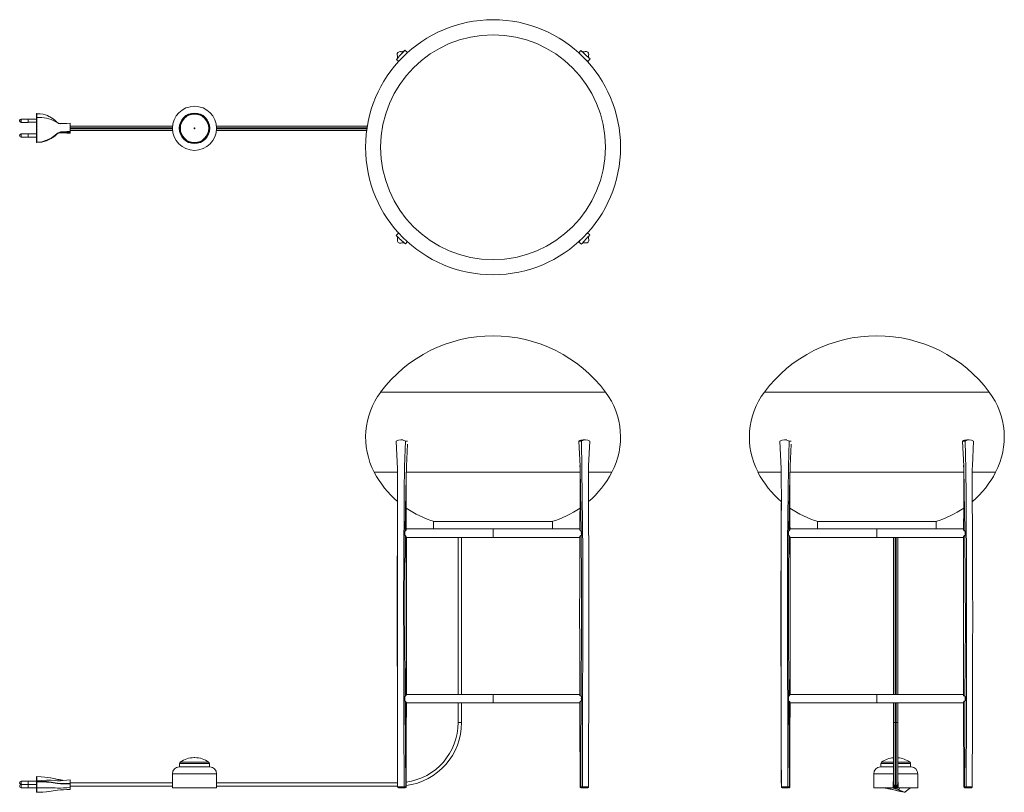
# Model space of a CAD drawing. Header units: millimetres. Extents: x -373 to 788, y -1332 to -421.
import ezdxf

# ---------------------------------------------------------------- set-up
doc = ezdxf.new("R2010")
doc.units = ezdxf.units.MM

msp = doc.modelspace()

# ---------------------------------------------------------------- linework, layer by layer
at = {"color": 7, "linetype": 'Continuous', "lineweight": 15}
for p, q in [((84.1, -459.9), (81.1, -457.3)), ((82.6, -462), (82.6, -461.6)), ((288.5, -457.7), (286.1, -460.3)), ((71.2, -468.3), (73.9, -470.7)), ((295.2, -469.1), (296.8, -470.5)), ((296.8, -470.5), (299.5, -467.6)), ((-352.9, -566), (-352.9, -532.2)), ((-372.9, -540.4), (-372.9, -540.3)), ((-362.9, -538.4), (-371, -538.4)), ((-371, -542.3), (-362.9, -542.3)), ((-352.9, -538.4), (-362.9, -538.4)), ((-362.9, -542.3), (-362.9, -538.4)), ((-362.9, -542.2), (-352.9, -542.2)), ((-313.5, -543.3), (-313.5, -543.3)), ((-313.4, -543.4), (-313.4, -554.9)), ((-362.9, -555.9), (-371, -555.9)), ((-352.9, -555.9), (-362.9, -555.9)), ((-362.9, -555.9), (-362.9, -559.8)), ((-313.5, -553), (-313.5, -553)), ((-313.5, -554.2), (-313.5, -554.2)), ((-313.5, -555.1), (-313.5, -555.1)), ((-192.7, -546.8), (-313.4, -546.8)), ((-313.4, -551.8), (-192.7, -551.8)), ((36.9, -546.8), (-140.9, -546.8)), ((-140.9, -551.8), (36.2, -551.8)), ((-372.9, -557.9), (-372.9, -557.8)), ((-371, -559.8), (-362.9, -559.8)), ((-362.9, -559.8), (-352.8, -559.8)), ((-352.9, -566), (-352.9, -566)), ((-352.8, -565.7), (-352.8, -565.7)), ((73.5, -672.7), (70.8, -675.6)), ((75.1, -674.1), (73.5, -672.7)), ((299.1, -674.9), (296.4, -672.5)), ((75.6, -674.2), (75.1, -674.1)), ((81.8, -685.5), (84.3, -682.8)), ((287.7, -681.6), (286.2, -683.3)), ((286.2, -683.3), (289.2, -685.9)), ((287.7, -681.3), (287.6, -681.6)), ((78.9, -916.6), (76.3, -916.6)), ((294.1, -916.6), (291.3, -916.6)), ((531.2, -916.6), (528.6, -916.6)), ((746.5, -916.6), (743.6, -916.6)), ((81.8, -917.9), (84.3, -917.9)), ((286.2, -917.9), (289.2, -917.9)), ((297.7, -947.2), (299.1, -917.9)), ((534.1, -917.9), (536.6, -917.9)), ((738.5, -917.9), (741.5, -917.9)), ((750.1, -947.2), (751.4, -917.9)), ((115.1, -1012.7), (115.1, -1021.4)), ((115.1, -1012.7), (255.1, -1012.7)), ((255.1, -1021.4), (255.1, -1012.7)), ((567.5, -1012.7), (567.5, -1021.4)), ((567.5, -1012.7), (707.5, -1012.7)), ((707.5, -1021.4), (707.5, -1012.7)), ((287.4, -1021.4), (82.7, -1021.4)), ((82.8, -1031.4), (287.4, -1031.4)), ((144, -1031.4), (144, -1216.4)), ((148, -1031.4), (148, -1216.4)), ((185.1, -1031.4), (185.1, -1021.4)), ((535, -1021.4), (739.8, -1021.4)), ((535.1, -1031.4), (739.7, -1031.4)), ((637.5, -1021.4), (637.5, -1031.4)), ((657.2, -1031.4), (657.2, -1216.4)), ((662.2, -1216.4), (662.2, -1031.4)), ((287.3, -1216.4), (82.8, -1216.4)), ((185.1, -1216.4), (185.1, -1226.4)), ((739.7, -1216.4), (535.1, -1216.4)), ((637.5, -1226.4), (637.5, -1216.4)), ((82.6, -1325.4), (82.8, -1225.7)), ((82.8, -1226.4), (287.4, -1226.4)), ((144, -1226.4), (144, -1249.5)), ((148, -1226.4), (148, -1249.5)), ((535, -1325.4), (535.1, -1225.7)), ((535.1, -1226.4), (739.7, -1226.4)), ((657.2, -1226.4), (657.2, -1322.5)), ((659.2, -1226.4), (659.2, -1324.5)), ((660.2, -1226.4), (660.2, -1324.5)), ((662.2, -1322.5), (662.2, -1226.4)), ((144, -1249.5), (148, -1249.5)), ((657.2, -1249.5), (662.2, -1249.5)), ((-184.3, -1297.9), (-184.3, -1301.9)), ((-166.3, -1290.9), (-167.3, -1290.9)), ((-149.3, -1301.9), (-149.3, -1297.9)), ((642.3, -1297.9), (642.3, -1301.9)), ((677.3, -1301.9), (677.3, -1297.9)), ((-192.8, -1309.9), (-192.8, -1317.5)), ((-184.8, -1301.9), (-148.8, -1301.9)), ((-140.8, -1317.5), (-140.8, -1309.9)), ((633.8, -1309.9), (633.8, -1326.4)), ((641.8, -1301.9), (657.2, -1301.9)), ((662.2, -1301.9), (677.8, -1301.9)), ((685.8, -1326.4), (685.8, -1309.9)), ((-372.9, -1320.6), (-372.9, -1320.5)), ((-362.9, -1318.6), (-371, -1318.6)), ((-371, -1322.5), (-362.9, -1322.5)), ((-362.9, -1322.5), (-371, -1322.5)), ((-352.9, -1318.6), (-362.9, -1318.6)), ((-362.9, -1318.6), (-362.9, -1322.5)), ((-362.9, -1322.5), (-352.9, -1322.5)), ((-362.9, -1326.5), (-362.9, -1322.5)), ((-352.9, -1322.6), (-362.9, -1322.6)), ((-352.9, -1331.7), (-352.9, -1313.4)), ((-352.8, -1313.3), (-352.8, -1313.2)), ((-352.8, -1318.1), (-352.8, -1318.1)), ((-313.5, -1317.2), (-313.5, -1317.2)), ((-313.5, -1321.8), (-313.5, -1321.8)), ((-313.4, -1317.3), (-313.4, -1328.4)), ((-192.7, -1320.5), (-313.4, -1320.5)), ((-192.7, -1320.4), (-192.7, -1326.4)), ((-141, -1320.4), (-141, -1320.5)), ((-141, -1326.4), (-141, -1320.4)), ((72.6, -1320.5), (-141, -1320.5)), ((656.7, -1326.4), (656.7, -1320.4)), ((656.7, -1320.4), (657, -1320.4)), ((656.8, -1326.4), (656.8, -1320.4)), ((657, -1320.4), (657, -1325.8)), ((657, -1325.8), (657, -1320.4)), ((662.6, -1320.4), (662.6, -1326.4)), ((-372.9, -1324.6), (-372.9, -1324.4)), ((-371, -1326.5), (-362.9, -1326.5)), ((-362.9, -1326.4), (-352.9, -1326.4)), ((-313.5, -1326.3), (-313.5, -1326.3)), ((-313.5, -1328.5), (-313.5, -1328.5)), ((-192.7, -1324.5), (-313.4, -1324.5)), ((-192.7, -1326.4), (-141, -1326.4)), ((72.6, -1324.5), (-141, -1324.5)), ((-141, -1324.5), (-141, -1326.4)), ((72.6, -1324.5), (72.6, -1325.5)), ((79.8, -1326.4), (73.7, -1326.4)), ((81.2, -1326.4), (79.8, -1326.4)), ((82.6, -1325.5), (82.6, -1323.7)), ((288.6, -1326.4), (288.6, -1326.4)), ((288.9, -1326.4), (296.6, -1326.4)), ((296.6, -1326.4), (296.6, -1326.4)), ((532.1, -1326.4), (526, -1326.4)), ((533.5, -1326.4), (532.1, -1326.4)), ((633.8, -1326.4), (685.8, -1326.4)), ((647.2, -1326.7), (669.7, -1331.8)), ((647.2, -1326.7), (647.2, -1326.7)), ((656.8, -1325.8), (662.6, -1325.8)), ((659.2, -1324.5), (660.2, -1324.5)), ((663.7, -1328.5), (663.7, -1328.5)), ((669.7, -1331.8), (669.7, -1331.8)), ((670.3, -1331.7), (670.3, -1331.7)), ((741, -1326.4), (741, -1326.4)), ((741.2, -1326.4), (748.9, -1326.4)), ((749, -1326.4), (749, -1326.4))]:
    msp.add_line(p, q, dxfattribs=at)
at = {"color": 8, "linetype": 'Continuous', "lineweight": 15}
for p, q in [((-371, -538.4), (-371, -542.3)), ((-371, -555.9), (-371, -559.8)), ((-192.8, -548.8), (-313.4, -548.8)), ((-192.8, -549.8), (-313.4, -549.8)), ((36.6, -548.8), (-140.8, -548.8)), ((36.4, -549.8), (-140.8, -549.8)), ((-352.8, -559.8), (-352.8, -559.9)), ((52.6, -860.1), (317.7, -860.1)), ((504.9, -860.1), (770, -860.1)), ((45.1, -954.7), (72.3, -954.7)), ((82.7, -954.7), (287.7, -954.7)), ((297.6, -954.7), (325.2, -954.7)), ((497.4, -954.7), (524.7, -954.7)), ((535.1, -954.7), (740.1, -954.7)), ((750, -954.7), (777.5, -954.7)), ((659.2, -1031.4), (659.2, -1216.4)), ((660.2, -1031.4), (660.2, -1216.4)), ((-149.3, -1297.9), (-184.3, -1297.9)), ((-183.5, -1296.3), (-150.1, -1296.3)), ((657.2, -1297.9), (642.3, -1297.9)), ((643.1, -1296.3), (657.2, -1296.3)), ((662.2, -1296.3), (676.5, -1296.3)), ((677.3, -1297.9), (662.2, -1297.9)), ((-140.8, -1309.9), (-192.8, -1309.9)), ((657.2, -1309.9), (633.8, -1309.9)), ((685.8, -1309.9), (662.2, -1309.9)), ((-371, -1318.6), (-371, -1322.5)), ((-371, -1322.5), (-371, -1326.5)), ((-141, -1320.4), (-141, -1320.4))]:
    msp.add_line(p, q, dxfattribs=at)
at = {"color": 7, "linetype": 'Continuous', "lineweight": 15, "flags": 128}
for points in [[(80.2, -458.2), (79.5, -458.7), (78.9, -458.9), (78.5, -459), (78.1, -459.1), (77.9, -459.1), (77.7, -459.1), (77.5, -459.1), (77.3, -459.1), (77.3, -459.1), (77.2, -459.1), (77.2, -459.1), (77.1, -459.1), (77, -459), (76.9, -459), (76.8, -459), (76.7, -459), (76.6, -459), (76.4, -458.9), (76.3, -458.9), (76.1, -458.9), (76, -458.8), (75.9, -458.8)], [(81.2, -463.1), (82.3, -461.9), (84.1, -459.9)], [(298.5, -466.7), (298.1, -466), (297.8, -465.4), (297.7, -464.9), (297.6, -464.6), (297.6, -464.3), (297.6, -464.1), (297.6, -463.9), (297.7, -463.8), (297.7, -463.7), (297.7, -463.7), (297.7, -463.6), (297.7, -463.6), (297.7, -463.5), (297.7, -463.4), (297.7, -463.3), (297.7, -463.2), (297.8, -463), (297.8, -462.9), (297.8, -462.7), (297.9, -462.6), (297.9, -462.5), (297.9, -462.3)], [(-326.8, -543.6), (-327.6, -543.2), (-328.6, -542.4), (-331, -540.1), (-333.6, -538), (-335.5, -536.8), (-337.2, -535.8), (-338.5, -535.2), (-340.2, -534.4), (-342.4, -533.6), (-345.3, -532.8), (-348.8, -532.3), (-352.9, -532.1)], [(-352.8, -532.2), (-352.8, -533), (-352.8, -534.3), (-352.8, -535), (-352.8, -535.7)], [(-352.8, -538.4), (-352.8, -538.2), (-352.8, -536.5), (-352.8, -534.4), (-352.8, -533.5)], [(-352.8, -536.4), (-352.8, -536.6), (-352.8, -537.3), (-352.8, -540.5), (-352.8, -552.9), (-352.8, -558.8)], [(-352.8, -536.4), (-346.8, -536.5), (-341.1, -537.3), (-335.8, -539), (-331, -541.2), (-328.3, -543), (-324.9, -543.8), (-321.1, -543.6), (-317.3, -543.5), (-313.5, -543.3)], [(-318.4, -543.5), (-320.5, -543.6), (-322.6, -543.8), (-324.7, -543.9), (-326.6, -543.7), (-327.2, -543.5), (-327.7, -543.3), (-327.8, -543.2), (-327.9, -543.2), (-328, -543.2), (-328, -543.2)], [(-313.5, -553), (-313.5, -553), (-313.5, -551.2), (-313.5, -549.2), (-313.5, -548.1), (-313.5, -544.4), (-313.5, -543.3)], [(-352.8, -565.7), (-346.8, -565.1), (-341.1, -563.4), (-335.8, -560.8), (-331, -557.4), (-328.3, -554.9), (-324.9, -553.5), (-321.1, -553.4), (-317.3, -553.2), (-313.5, -553)], [(-352.8, -566.1), (-346.8, -565.6), (-341.1, -564.1), (-335.8, -561.5), (-331, -558.1), (-328.3, -555.4), (-327.9, -555.3)], [(-333.1, -559.6), (-331, -558.1), (-328.3, -555.5), (-324.9, -554.2), (-321.1, -554.2), (-317.3, -554.2), (-313.5, -554.2)], [(-327.8, -555), (-327.7, -555), (-327.1, -554.7), (-326.2, -554.6), (-324.9, -554.5), (-321.3, -554.7)], [(-321.1, -554.7), (-317.3, -554.9), (-313.5, -555.1)], [(-352.9, -559.5), (-352.9, -559.5), (-352.9, -559.6), (-352.8, -559.6), (-352.8, -559.6), (-352.8, -559.6), (-352.8, -559.6), (-352.8, -559.6), (-352.8, -559.6)], [(-352.9, -565.7), (-352.9, -565.7), (-352.9, -565.7), (-352.8, -565.7), (-352.8, -565.7), (-352.8, -565.7)], [(-352.8, -559.6), (-352.8, -560.1), (-352.8, -560.9), (-352.8, -562.4), (-352.8, -563.2), (-352.8, -565.4), (-352.8, -565.7), (-352.8, -565.7)], [(71.7, -676.5), (72.2, -677.2), (72.5, -677.8), (72.6, -678.3), (72.6, -678.6), (72.6, -678.9), (72.6, -679.1), (72.6, -679.2), (72.6, -679.4), (72.6, -679.5), (72.6, -679.5), (72.6, -679.6), (72.6, -679.6), (72.6, -679.7), (72.6, -679.8), (72.6, -679.9), (72.5, -680), (72.5, -680.2), (72.5, -680.3), (72.5, -680.4), (72.4, -680.6), (72.4, -680.7), (72.4, -680.9)], [(290, -685), (290.7, -684.5), (291.3, -684.3), (291.8, -684.1), (292.2, -684.1), (292.4, -684.1), (292.6, -684.1), (292.8, -684.1), (292.9, -684.1), (293, -684.1), (293.1, -684.1), (293.1, -684.1), (293.2, -684.1), (293.2, -684.1), (293.3, -684.2), (293.4, -684.2), (293.6, -684.2), (293.7, -684.2), (293.8, -684.2), (294, -684.3), (294.1, -684.3), (294.3, -684.3), (294.4, -684.4)], [(70.8, -917.9), (72.3, -950.5), (72.4, -953)], [(80.4, -1325.4), (80.1, -1249.3), (79.8, -1173.3), (79.7, -1097.2), (79.8, -1067.3), (79.9, -1037.4), (80.2, -1007.5), (80.5, -977.6), (80.9, -947.8), (81.8, -917.9)], [(84.3, -921.4), (83, -947.5), (82.3, -977.1), (81.6, -1023.7)], [(286.2, -917.9), (287.6, -947.6), (288.3, -977.2), (289, -1023.9)], [(289.2, -917.9), (289.9, -950.5), (290.3, -983.1), (290.6, -1015.7), (290.8, -1048.3), (290.9, -1080.9), (290.9, -1113.5), (290.9, -1146.1), (290.7, -1235.8), (290.4, -1325.4)], [(523.1, -917.9), (524.7, -950.5), (524.7, -953)], [(532.7, -1325.4), (532.4, -1249.3), (532.1, -1173.3), (532.1, -1097.2), (532.1, -1067.3), (532.3, -1037.4), (532.5, -1007.5), (532.8, -977.6), (533.3, -947.8), (534.1, -917.9)], [(536.6, -921.4), (535.4, -947.5), (534.6, -977.1), (533.9, -1023.7)], [(738.5, -917.9), (739.9, -947.6), (740.6, -977.2), (741.3, -1023.9)], [(741.5, -917.9), (742.3, -950.5), (742.7, -983.1), (742.9, -1015.7), (743.1, -1048.3), (743.2, -1080.9), (743.2, -1113.5), (743.2, -1146.1), (743, -1235.8), (742.7, -1325.4)], [(72.4, -951.5), (72.5, -957.3), (72.6, -962.1), (72.6, -966), (72.6, -969.2), (72.6, -972.5), (72.6, -975.8), (72.6, -979.1), (72.6, -988.1), (72.6, -997), (72.6, -1002.8), (72.6, -1009.1), (72.6, -1015.8), (72.6, -1023.1), (72.5, -1028.1), (72.5, -1032.1), (72.5, -1035.1), (72.5, -1037), (72.5, -1039.6), (72.5, -1043), (72.5, -1047.3), (72.5, -1052.5), (72.4, -1058.4), (72.4, -1064.4), (72.4, -1085.4), (72.4, -1105.4), (72.4, -1124.9), (72.4, -1143.6), (72.4, -1162.2), (72.4, -1181.3), (72.4, -1187), (72.4, -1192.8), (72.5, -1198.6), (72.5, -1204.5), (72.5, -1210.5), (72.5, -1216.2), (72.5, -1221), (72.5, -1225), (72.5, -1227.9), (72.5, -1230), (72.5, -1232), (72.5, -1234.7), (72.5, -1237.9), (72.5, -1241.7), (72.6, -1246.2), (72.6, -1251.5), (72.6, -1257.7), (72.6, -1266.2), (72.6, -1275.9), (72.6, -1286.7), (72.6, -1298.8), (72.6, -1312), (72.6, -1325.4)], [(82.7, -1022.3), (82.7, -1015.2), (82.7, -1007), (82.7, -999.8), (82.6, -993.7), (82.6, -988.6), (82.6, -984.6), (82.6, -981.7), (82.6, -979), (82.7, -974.1), (82.7, -968.7), (82.7, -963), (82.8, -957.1), (82.9, -951.5)], [(287.5, -946.6), (287.6, -950.4), (287.7, -953.5), (287.7, -955.6), (287.7, -957.2), (287.7, -958.9), (287.7, -962.6), (287.7, -966.4), (287.7, -970.4), (287.7, -974.2), (287.7, -978.4), (287.7, -983.6), (287.6, -989.5), (287.6, -996.5), (287.5, -1004.6), (287.5, -1014), (287.4, -1022.4)], [(297.6, -1325.5), (297.7, -1317.6), (297.7, -1309.8), (297.7, -1302.9), (297.7, -1297), (297.7, -1292.1), (297.7, -1288.1), (297.7, -1285.2), (297.7, -1283.2), (297.7, -1281.4), (297.7, -1279), (297.8, -1276), (297.8, -1272.3), (297.8, -1267.8), (297.8, -1262.7), (297.9, -1238.1), (297.9, -1217.1), (298, -1196.9), (298.1, -1161.8), (298.1, -1127.3), (298.1, -1113), (298.1, -1098.6), (298.1, -1083.6), (298.1, -1068.1), (298, -1052.1), (297.9, -1036.4), (297.8, -1021.7), (297.8, -1015.6), (297.8, -1009.8), (297.7, -1005.1), (297.7, -1001.5), (297.7, -999.6), (297.7, -997.2), (297.7, -994.2), (297.7, -990.5), (297.6, -986.2), (297.6, -978.3), (297.6, -970.9), (297.6, -963.8), (297.6, -959.8), (297.6, -955.8), (297.7, -951.5), (297.8, -946.6)], [(524.7, -951.5), (524.8, -957.3), (524.9, -962.1), (524.9, -966), (524.9, -969.2), (524.9, -972.5), (525, -975.8), (525, -979.1), (525, -988.1), (525, -997), (524.9, -1002.8), (524.9, -1009.1), (524.9, -1015.8), (524.9, -1023.1), (524.9, -1028.1), (524.8, -1032.1), (524.8, -1035.1), (524.8, -1037), (524.8, -1039.6), (524.8, -1043), (524.8, -1047.3), (524.8, -1052.5), (524.8, -1058.4), (524.8, -1064.4), (524.7, -1085.4), (524.7, -1105.4), (524.7, -1124.9), (524.7, -1143.6), (524.7, -1162.2), (524.7, -1181.3), (524.8, -1187), (524.8, -1192.8), (524.8, -1198.6), (524.8, -1204.5), (524.8, -1210.5), (524.8, -1216.2), (524.8, -1221), (524.8, -1225), (524.8, -1227.9), (524.8, -1230), (524.8, -1232), (524.9, -1234.7), (524.9, -1237.9), (524.9, -1241.7), (524.9, -1246.2), (524.9, -1251.5), (524.9, -1257.7), (524.9, -1266.2), (524.9, -1275.9), (524.9, -1286.7), (524.9, -1298.8), (525, -1312), (525, -1325.4)], [(535, -1022.3), (535, -1015.2), (535, -1007), (535, -999.8), (535, -993.7), (535, -988.6), (535, -984.6), (535, -981.7), (535, -979), (535, -974.1), (535, -968.7), (535, -963), (535.1, -957.1), (535.2, -951.5)], [(739.8, -946.6), (739.9, -950.4), (740, -953.5), (740, -955.6), (740, -957.2), (740, -958.9), (740, -962.6), (740, -966.4), (740, -970.4), (740, -974.2), (740, -978.4), (740, -983.6), (739.9, -989.5), (739.9, -996.5), (739.9, -1004.6), (739.8, -1014), (739.8, -1022.4)], [(750, -1325.5), (750, -1317.6), (750, -1309.8), (750, -1302.9), (750, -1297), (750, -1292.1), (750, -1288.1), (750.1, -1285.2), (750.1, -1283.2), (750.1, -1281.4), (750.1, -1279), (750.1, -1276), (750.1, -1272.3), (750.1, -1267.8), (750.1, -1262.7), (750.2, -1238.1), (750.3, -1217.1), (750.3, -1196.9), (750.4, -1161.8), (750.5, -1127.3), (750.5, -1113), (750.4, -1098.6), (750.4, -1083.6), (750.4, -1068.1), (750.3, -1052.1), (750.2, -1036.4), (750.2, -1021.7), (750.1, -1015.6), (750.1, -1009.8), (750.1, -1005.1), (750, -1001.5), (750, -999.6), (750, -997.2), (750, -994.2), (750, -990.5), (750, -986.2), (749.9, -978.3), (749.9, -970.9), (749.9, -963.8), (749.9, -959.8), (749.9, -955.8), (750, -951.5), (750.1, -946.6)], [(72.6, -989), (72.6, -991.6), (72.6, -995.3), (72.6, -998.3), (72.6, -1000.5), (72.6, -1002.6), (72.5, -1006.1), (72.5, -1010.5), (72.5, -1015.7), (72.4, -1021.1), (72.4, -1026.7), (72.4, -1032.4), (72.3, -1038.2), (72.3, -1044.2), (72.2, -1061.8), (72.2, -1079), (72.2, -1095.6), (72.1, -1111.6), (72.1, -1127.3), (72.2, -1149.7), (72.2, -1172.2), (72.3, -1195.1), (72.3, -1218.5), (72.4, -1226.5), (72.4, -1234.6), (72.4, -1242.9), (72.4, -1251.4), (72.5, -1260), (72.5, -1268.4), (72.5, -1272), (72.5, -1275.1), (72.5, -1277.8), (72.5, -1280), (72.5, -1281.7), (72.5, -1283.2), (72.5, -1285.2), (72.6, -1288.1), (72.6, -1292.1), (72.6, -1297), (72.6, -1302.9), (72.6, -1309.8), (72.6, -1317.6), (72.6, -1320.5)], [(82.8, -1021.4), (82.8, -1017.5), (82.8, -1011.4), (82.8, -1006.2), (82.7, -1001.9), (82.7, -998.6), (82.7, -996.7)], [(525, -989), (524.9, -991.6), (524.9, -995.3), (524.9, -998.3), (524.9, -1000.5), (524.9, -1002.6), (524.9, -1006.1), (524.8, -1010.5), (524.8, -1015.7), (524.8, -1021.1), (524.7, -1026.7), (524.7, -1032.4), (524.7, -1038.2), (524.6, -1044.2), (524.6, -1061.8), (524.5, -1079), (524.5, -1095.6), (524.5, -1111.6), (524.5, -1127.3), (524.5, -1149.7), (524.5, -1172.2), (524.6, -1195.1), (524.7, -1218.5), (524.7, -1226.5), (524.7, -1234.6), (524.7, -1242.9), (524.8, -1251.4), (524.8, -1260), (524.8, -1268.4), (524.8, -1272), (524.8, -1275.1), (524.9, -1277.8), (524.9, -1280), (524.9, -1281.7), (524.9, -1283.2), (524.9, -1285.2), (524.9, -1288.1), (524.9, -1292.1), (524.9, -1297), (524.9, -1302.9), (524.9, -1309.8), (524.9, -1317.6), (525, -1325.5)], [(535.2, -1021.4), (535.1, -1017.5), (535.1, -1011.4), (535.1, -1006.2), (535, -1001.9), (535, -998.6), (535, -996.7)], [(81.6, -1023.7), (81.3, -1024.1), (81, -1024.2), (80.8, -1024.3)], [(80.8, -1028.7), (80.8, -1028.3), (80.8, -1024.3)], [(81.5, -1029.3), (81.1, -1082.2), (81, -1135.2), (81.4, -1218.4)], [(81.5, -1029.3), (82.2, -1029.6), (82.7, -1030.5), (82.7, -1030.7)], [(82.7, -1022.3), (82.6, -1022.7), (82.1, -1023.5), (81.6, -1023.7)], [(82.8, -1217.2), (82.8, -1210.6), (82.8, -1202.3), (82.8, -1194.9), (82.8, -1188.4), (82.9, -1182.8), (82.9, -1178.1), (82.9, -1174), (82.9, -1151.6), (82.9, -1141.7), (82.9, -1132), (82.9, -1122.1), (82.9, -1111.2), (82.9, -1100.6), (82.9, -1089.2), (82.9, -1077.6), (82.9, -1066.6), (82.8, -1056.3), (82.8, -1046.7), (82.8, -1037.4), (82.8, -1030.7)], [(82.9, -1216.4), (83.1, -1115.8), (83.1, -1085.7), (83, -1064.8), (82.9, -1031.4)], [(287.4, -1030.6), (287.3, -1037.9), (287.3, -1046.8), (287.3, -1054.7), (287.2, -1061.4), (287.2, -1067.2), (287.2, -1071.9), (287.2, -1076.3), (287.2, -1080.8), (287.2, -1090.1), (287.2, -1099.2), (287.1, -1107.6), (287.1, -1111.3), (287.1, -1114.9), (287.1, -1118.6), (287.1, -1123.3), (287.1, -1128.8), (287.1, -1135.3), (287.2, -1142.7), (287.2, -1152.4), (287.2, -1163.4), (287.2, -1175.6), (287.2, -1189.1), (287.3, -1203.8), (287.3, -1217.3)], [(289, -1023.9), (288.3, -1023.7), (287.7, -1023.1), (287.4, -1022.4), (287.4, -1022.4)], [(287.4, -1030.6), (287.4, -1030.3), (288, -1029.4), (288.6, -1029.1), (289, -1029.1)], [(289.5, -1024.3), (289.1, -1024.1), (289, -1023.9)], [(289, -1029.1), (289.3, -1028.8), (289.5, -1028.7)], [(289, -1029.1), (289.4, -1082.2), (289.4, -1135.2), (289.1, -1218.6)], [(289.5, -1028.7), (289.5, -1028.3), (289.5, -1024.3)], [(533.9, -1023.7), (533.6, -1024.1), (533.3, -1024.2), (533.1, -1024.3)], [(533.1, -1024.3), (533.1, -1024.6), (533.1, -1028.7)], [(533.8, -1029.3), (533.4, -1082.2), (533.4, -1135.2), (533.7, -1218.4)], [(533.8, -1029.3), (534.5, -1029.6), (535, -1030.5), (535, -1030.7)], [(535, -1022.3), (535, -1022.7), (534.4, -1023.5), (533.9, -1023.7)], [(535.1, -1217.2), (535.1, -1210.6), (535.1, -1202.3), (535.2, -1194.9), (535.2, -1188.4), (535.2, -1182.8), (535.2, -1178.1), (535.2, -1174), (535.2, -1151.6), (535.2, -1141.7), (535.2, -1132), (535.2, -1122.1), (535.2, -1111.2), (535.2, -1100.6), (535.2, -1089.2), (535.2, -1077.6), (535.2, -1066.6), (535.2, -1056.3), (535.1, -1046.7), (535.1, -1037.4), (535.1, -1030.7)], [(535.3, -1216.4), (535.5, -1115.8), (535.4, -1085.7), (535.4, -1064.8), (535.2, -1031.4)], [(739.7, -1030.6), (739.7, -1037.9), (739.6, -1046.8), (739.6, -1054.7), (739.6, -1061.4), (739.5, -1067.2), (739.5, -1071.9), (739.5, -1076.3), (739.5, -1080.8), (739.5, -1090.1), (739.5, -1099.2), (739.5, -1107.6), (739.5, -1111.3), (739.5, -1114.9), (739.5, -1118.6), (739.5, -1123.3), (739.5, -1128.8), (739.5, -1135.3), (739.5, -1142.7), (739.5, -1152.4), (739.5, -1163.4), (739.5, -1175.6), (739.6, -1189.1), (739.6, -1203.8), (739.7, -1217.3)], [(739.8, -1030.6), (739.7, -1030.3), (740.3, -1029.4), (740.9, -1029.1), (741.3, -1029.1)], [(741.3, -1023.9), (740.6, -1023.7), (740, -1023.1), (739.8, -1022.4), (739.8, -1022.4)], [(741.8, -1024.3), (741.5, -1024.1), (741.3, -1023.9)], [(741.3, -1029.1), (741.6, -1028.8), (741.8, -1028.7)], [(741.3, -1029.1), (741.7, -1082.2), (741.8, -1135.2), (741.4, -1218.6)], [(741.8, -1028.7), (741.8, -1028.3), (741.8, -1024.3)], [(81.4, -1218.4), (81.1, -1218.8), (80.8, -1218.9), (80.7, -1218.9)], [(82.7, -1217.2), (82.7, -1217.6), (82, -1218.2), (81.4, -1218.4)], [(287.4, -1217.3), (287.4, -1217.6), (287.8, -1218.2), (288.5, -1218.6), (289.1, -1218.6)], [(289.1, -1218.6), (289.4, -1218.8), (289.6, -1218.9)], [(533.7, -1218.4), (534.6, -1218.1), (535.1, -1217.3), (535.1, -1217.2)], [(739.7, -1217.3), (739.7, -1217.6), (740.1, -1218.2), (740.8, -1218.6), (741.4, -1218.6)], [(741.4, -1218.6), (741.7, -1218.8), (741.9, -1218.9)], [(80.7, -1224), (80.7, -1223.3), (80.7, -1218.9)], [(81.4, -1224.4), (81.8, -1281), (82.1, -1325.4)], [(81.4, -1224.4), (82.3, -1224.8), (82.8, -1225.6), (82.7, -1225.7)], [(82.7, -1319.7), (82.7, -1292.3), (82.7, -1280.1), (82.8, -1261.9), (82.9, -1226.4)], [(289.1, -1224.2), (288.3, -1224.3), (287.6, -1224.8), (287.4, -1225.5), (287.4, -1225.6)], [(287.4, -1225.6), (287.5, -1275.6), (287.5, -1280.8), (287.6, -1287.5), (287.6, -1325.5)], [(289.1, -1224.2), (288.7, -1280.9), (288.5, -1325.4)], [(289.6, -1224), (289.2, -1224.1), (289.1, -1224.2)], [(289.6, -1218.9), (289.6, -1219.6), (289.6, -1224)], [(533, -1224), (533, -1223.3), (533, -1218.9)], [(533.7, -1224.4), (533.4, -1224), (533.1, -1224), (533, -1224)], [(533.7, -1224.4), (534.1, -1281), (534.4, -1325.4)], [(535, -1225.7), (535, -1225.3), (534.5, -1224.7), (533.7, -1224.4)], [(535, -1325.5), (535, -1292.3), (535.1, -1280.1), (535.1, -1261.9), (535.2, -1226.4)], [(741.4, -1224.2), (740.6, -1224.3), (740, -1224.8), (739.7, -1225.5), (739.7, -1225.6)], [(739.7, -1225.6), (739.8, -1275.6), (739.9, -1280.8), (739.9, -1287.5), (740, -1325.5)], [(741.4, -1224.2), (741.1, -1280.9), (740.8, -1325.4)], [(741.9, -1224), (741.6, -1224.1), (741.4, -1224.2)], [(741.9, -1218.9), (741.9, -1219.6), (741.9, -1224)], [(-321.9, -1317.9), (-322.1, -1317.9), (-322.3, -1317.8), (-322.8, -1317.6), (-323.4, -1317.3), (-324.3, -1317.1), (-325.2, -1317), (-326.3, -1316.9), (-327.4, -1316.8), (-328.3, -1316.6), (-329.6, -1316.3), (-330.5, -1316.1), (-330.7, -1316), (-330.8, -1316), (-331, -1316), (-331.6, -1315.8), (-332.8, -1315.6), (-334.4, -1315.3), (-336.7, -1314.9), (-339.6, -1314.5), (-343.3, -1314.1), (-347.7, -1313.6), (-352.9, -1313.2)], [(-352.8, -1319.4), (-352.8, -1319.4), (-352.8, -1319.4), (-352.8, -1319.3), (-352.8, -1319.3), (-352.8, -1319.3), (-352.9, -1319.3), (-352.9, -1319.3), (-352.9, -1319.3)], [(-352.8, -1313.4), (-352.8, -1313.8), (-352.8, -1314.4), (-352.8, -1315.6), (-352.8, -1316.2), (-352.8, -1317.8), (-352.8, -1318.1), (-352.8, -1318.1)], [(-352.8, -1318.1), (-346.8, -1317.7), (-341.1, -1317.6), (-335.8, -1317.6), (-331, -1317.9), (-328.3, -1318.1), (-324.9, -1318.1), (-321.1, -1317.8), (-317.3, -1317.5), (-313.5, -1317.2)], [(-352.8, -1318.7), (-352.8, -1318.7), (-352.8, -1318.7), (-352.8, -1318.8), (-352.8, -1319.2), (-352.8, -1319.4), (-352.8, -1319.4)], [(-352.8, -1318.7), (-346.8, -1318.8), (-341.1, -1319.1), (-335.8, -1319.7), (-331, -1320.5), (-328.3, -1321.1), (-324.9, -1321.4), (-321.1, -1321.4), (-317.3, -1321.4), (-313.5, -1321.4)], [(-352.8, -1319.4), (-346.8, -1319.4), (-341.1, -1319.7), (-335.8, -1320.3), (-331, -1321), (-328.3, -1321.6), (-324.9, -1321.8), (-321.1, -1321.8), (-317.3, -1321.8), (-313.5, -1321.8)], [(-352.8, -1319.4), (-352.8, -1319.5), (-352.8, -1320.2), (-352.8, -1322.4), (-352.8, -1323.6), (-352.8, -1324.9), (-352.8, -1326.2)], [(-313.5, -1321.4), (-313.5, -1319.8), (-313.5, -1318.3), (-313.5, -1317.2)], [(-313.5, -1321.8), (-313.4, -1321.8), (-313.4, -1321.8), (-313.4, -1321.8), (-313.4, -1321.8), (-313.4, -1321.8), (-313.4, -1321.8)], [(-192.8, -1317.5), (-192.8, -1317.5), (-192.8, -1317.8), (-192.7, -1318.4), (-192.7, -1319.2), (-192.7, -1320.1), (-192.7, -1320.4)], [(-141, -1320.4), (-141, -1319.5), (-140.9, -1318.6), (-140.9, -1318), (-140.8, -1317.6), (-140.8, -1317.5), (-140.8, -1317.8), (-140.9, -1318.4), (-140.9, -1319.2), (-141, -1320.1), (-141, -1320.4)], [(656.7, -1320.4), (656.9, -1319.5), (657.2, -1318.9)], [(656.8, -1320.4), (656.9, -1319.5), (657.2, -1318.9)], [(657, -1320.4), (657.1, -1319.5), (657.2, -1319.3)], [(662.6, -1322.1), (662.6, -1321.9), (662.2, -1321.1)], [(-352.8, -1326.2), (-352.8, -1326.2), (-352.8, -1326.2), (-352.8, -1326.2), (-352.8, -1326.2), (-352.8, -1326.2), (-352.9, -1326.2), (-352.9, -1326.2), (-352.9, -1326.2)], [(-352.8, -1326.7), (-346.8, -1326.5), (-341.1, -1326.4), (-335.8, -1326.5), (-331, -1326.7), (-328.3, -1326.9), (-324.9, -1326.9), (-321.1, -1326.7), (-317.3, -1326.5), (-313.5, -1326.3)], [(-352.8, -1326.7), (-352.8, -1326.8), (-352.8, -1326.9), (-352.8, -1327.6), (-352.8, -1329), (-352.8, -1330.4), (-352.8, -1331.8)], [(-352.8, -1331.8), (-346.8, -1331.5), (-341.1, -1331.1), (-335.8, -1330.5), (-331, -1329.7), (-328.3, -1329.2), (-324.9, -1328.9), (-321.1, -1328.7), (-317.3, -1328.6), (-313.5, -1328.5)], [(-313.5, -1328.5), (-313.5, -1328.5), (-313.5, -1328.3), (-313.5, -1327.6), (-313.5, -1326.9), (-313.5, -1326.7), (-313.5, -1326.3)], [(80.4, -1325.4), (80.4, -1325.6), (80.3, -1325.8), (80.3, -1326), (80.2, -1326.2), (80.1, -1326.3), (80, -1326.4), (79.9, -1326.4), (79.8, -1326.4)], [(80.4, -1325.4), (80.4, -1325.4), (80.9, -1325.4), (81.4, -1325.4), (82.1, -1325.4)], [(288.5, -1325.4), (288.5, -1325.4), (288.9, -1325.4), (289.3, -1325.4), (290.4, -1325.4)], [(290.4, -1325.4), (290.4, -1325.6), (290.4, -1325.8), (290.4, -1326), (290.5, -1326.2), (290.6, -1326.3), (290.7, -1326.4), (290.7, -1326.4), (290.8, -1326.4)], [(532.7, -1325.4), (532.7, -1325.6), (532.6, -1325.8), (532.6, -1326), (532.5, -1326.2), (532.4, -1326.3), (532.4, -1326.4), (532.2, -1326.4), (532.1, -1326.4)], [(532.7, -1325.4), (532.7, -1325.4), (533.2, -1325.4), (533.7, -1325.4), (534.4, -1325.4)], [(646.8, -1326.4), (646.8, -1326.5), (647.1, -1326.7), (647.2, -1326.7), (647.2, -1326.7), (647.2, -1326.7)], [(647.2, -1326.7), (647.3, -1326.5), (647.5, -1326.4)], [(647.2, -1326.7), (647.4, -1326.8), (648.2, -1326.9), (651.3, -1327.6), (657.6, -1329), (663.6, -1330.4), (669.7, -1331.8)], [(649.4, -1326.4), (649.8, -1326.5), (652, -1326.7), (653.7, -1326.9), (654.5, -1326.9), (654.3, -1326.7), (654.1, -1326.5), (654, -1326.3)], [(669.7, -1331.8), (669.7, -1331.5), (669, -1331.1), (667.5, -1330.5), (665.4, -1329.7), (663.8, -1329.2), (663, -1328.9), (663.3, -1328.7), (663.5, -1328.6), (663.7, -1328.5)], [(664.3, -1326.4), (664.2, -1326.8), (663.7, -1328.5), (663.7, -1328.5), (663.7, -1328.5)], [(663.7, -1328.4), (663.7, -1328.4), (663.7, -1328.4), (663.7, -1328.5), (663.7, -1328.5), (663.7, -1328.5), (663.7, -1328.5)], [(670.3, -1331.7), (671.1, -1331.1), (671.6, -1330.7), (672.3, -1330.1), (674, -1328.7), (676.2, -1326.8)], [(670.5, -1331.6), (670.9, -1331.3), (672.6, -1330), (674.6, -1328.5), (676.6, -1326.9)], [(676.6, -1326.9), (676.2, -1326.8), (674.8, -1326.4)], [(676.2, -1326.8), (676.5, -1326.5), (676.5, -1326.4)], [(740.8, -1325.4), (740.8, -1325.4), (741.2, -1325.4), (741.7, -1325.4), (742.7, -1325.4)], [(742.7, -1325.4), (742.7, -1325.6), (742.7, -1325.8), (742.8, -1326), (742.8, -1326.2), (742.9, -1326.3), (743, -1326.4), (743.1, -1326.4), (743.1, -1326.4)]]:
    msp.add_lwpolyline(points, dxfattribs=at)
at = {"color": 8, "linetype": 'Continuous', "lineweight": 15, "flags": 128}
for points in [[(-352.8, -532.1), (-352.8, -532.1), (-352.8, -532.1), (-352.8, -532.2)], [(-327.9, -555.3), (-324.9, -554.1), (-321.1, -554.1), (-317.3, -554.1), (-313.5, -554.1)], [(-352.8, -566.1), (-352.8, -566.1), (-352.8, -566.1), (-352.8, -566.1), (-352.8, -566.1)], [(-352.8, -1313.2), (-352.8, -1313.2), (-352.8, -1313.3), (-352.8, -1313.4)], [(-352.8, -1331.8), (-352.8, -1331.8), (-352.8, -1331.8)], [(72.7, -1325.4), (72.7, -1325.5), (73.2, -1325.5), (74.2, -1325.5), (75.5, -1325.5), (77.2, -1325.5), (78.8, -1325.4), (80.4, -1325.4), (80.4, -1325.4), (80.4, -1325.4)], [(287.7, -1325.5), (287.8, -1325.4), (288.5, -1325.4), (288.5, -1325.4), (288.5, -1325.4)], [(290.4, -1325.4), (290.4, -1325.4), (291.6, -1325.4), (293.3, -1325.5), (294.9, -1325.5), (296.2, -1325.5), (297.2, -1325.5), (297.6, -1325.5), (297.6, -1325.5)], [(525, -1325.4), (525, -1325.5), (525.5, -1325.5), (526.5, -1325.5), (527.8, -1325.5), (529.5, -1325.5), (531.1, -1325.4), (532.7, -1325.4), (532.7, -1325.4), (532.7, -1325.4)], [(663.7, -1328.5), (663.5, -1328.5), (662.8, -1328.3), (659.6, -1327.6), (656.8, -1326.9), (655.9, -1326.7), (654.7, -1326.4)], [(655.1, -1326.4), (655.9, -1326.6), (658.9, -1327.3), (663.7, -1328.4)], [(663.7, -1328.4), (664.1, -1326.7), (664.2, -1326.4)], [(740, -1325.5), (740.1, -1325.4), (740.8, -1325.4), (740.8, -1325.4), (740.8, -1325.4)], [(742.7, -1325.4), (742.7, -1325.4), (743.9, -1325.4), (745.6, -1325.5), (747.2, -1325.5), (748.6, -1325.5), (749.5, -1325.5), (749.9, -1325.5), (749.9, -1325.5)]]:
    msp.add_lwpolyline(points, dxfattribs=at)
at = {"color": 7, "linetype": 'Continuous', "lineweight": 15}
for centre, radius in [((185.1, -571.6), 150.3), ((185.1, -571.6), 132.5), ((-166.8, -549.3), 26), ((-166.8, -549.3), 18), ((-166.8, -549.3), 17.7), ((-166.8, -549.3), 17.5), ((-166.8, -549.3), 16.7), ((-166.8, -549.3), 0.502)]:
    msp.add_circle(centre, radius, dxfattribs=at)
for centre, radius, start, end in [((385, -740.8), 415.6, 136.9798, 139.0202), ((67.6, -464.9), 5.02, 331.5043, 23.8677), ((75.4, -462.1), 3.29, 81.6476, 194.3524), ((15.9, -771.4), 415.6, 46.9798, 49.0202), ((291.8, -454.1), 5.02, 241.5043, 293.8677), ((294.6, -461.9), 3.29, 351.6476, 104.3524), ((-352.8, -532.1), 0.1, 91.5142, 180.0346), ((-352.8, -532.3), 0.0949, 87.0927, 176.4471), ((-371, -540.3), 1.9, 90, 180), ((-371, -540.4), 1.9, 180, 270), ((-352.8, -535.8), 0.0947, 86.9694, 176.2927), ((-352.8, -536.5), 0.141, 79.1611, 124.3494), ((-420.6, -536.7), 67.8, 0.2789, 0.8396), ((-313.5, -543.4), 0.111, 357.0076, 81.1639), ((-371, -557.8), 1.9, 90, 180), ((-313.5, -552.9), 0.0873, 262.5038, 351.2684), ((-46.2, -554), 267.2, 179.782, 180.0059), ((-313.5, -554), 0.0985, 269.3597, 359.1147), ((-320.1, -554.1), 6.63, 359.2657, 0.0469), ((-313.5, -554.1), 0.0986, 269.1176, 359.4444), ((-294.9, -554.7), 18.6, 178.2855, 181.0703), ((-313.5, -555), 0.112, 278.161, 3.273), ((-371, -557.9), 1.9, 180, 270), ((-352.8, -558.9), 0.143, 79.3281, 123.6553), ((-352.8, -566), 0.1, 179.7736, 270.5012), ((-352.8, -566), 0.0988, 180.7128, 270.2233), ((-460.3, -559.2), 107.6, 359.8142, 0.2508), ((-363, -566), 10.2, 359.5159, 1.6165), ((354.4, -371.8), 415.6, 226.9798, 229.0202), ((75.6, -681.3), 3.29, 171.6476, 284.3524), ((78.5, -689.1), 5.02, 61.5043, 113.8677), ((-14.7, -402.4), 415.6, 316.9798, 319.0202), ((294.9, -681.1), 3.29, 261.6476, 14.3524), ((302.6, -678.3), 5.02, 151.5043, 203.8677), ((185.1, -959.5), 165.7, 36.8601, 143.1399), ((637.5, -959.5), 165.7, 36.8601, 143.1399), ((123.6, -913.3), 88.7, 143.1399, 207.8105), ((246.7, -913.3), 88.7, 332.1895, 36.8601), ((575.9, -913.3), 88.7, 143.1399, 207.8105), ((699, -913.3), 88.7, 332.1895, 36.8601), ((76.3, -929), 12.4, 63.6467, 116.3533), ((290.8, -925.7), 9.05, 87.9, 120.4557), ((294.1, -926.8), 10.2, 60.8394, 119.1606), ((528.6, -929), 12.4, 63.6467, 116.3533), ((743.1, -925.7), 9.05, 87.9, 120.4557), ((746.4, -926.8), 10.2, 60.8394, 119.1606), ((149.2, -899.8), 117.7, 207.8105, 229.3457), ((221.1, -899.8), 117.7, 310.6607, 332.1895), ((601.5, -899.8), 117.7, 207.8105, 229.3457), ((673.4, -899.8), 117.7, 310.6607, 332.1895), ((149.2, -899.8), 117.7, 235.5385, 253.6786), ((221.1, -899.8), 117.7, 286.3214, 304.4732), ((601.5, -899.8), 117.7, 235.5385, 253.6786), ((673.4, -899.8), 117.7, 286.3214, 304.4732), ((74.3, -1026.4), 6.85, 340.4584, 18.6896), ((80.8, -1029.4), 0.693, 11.6569, 92.3282), ((296, -1026.4), 6.85, 161.3104, 199.5416), ((526.7, -1026.4), 6.75, 359.8091, 18.7815), ((526.8, -1026.5), 6.72, 340.3153, 0.2188), ((533.1, -1029.4), 0.693, 11.6569, 92.3282), ((748.3, -1026.4), 6.85, 161.3104, 199.5416), ((533, -1218.2), 0.712, 266.6418, 338.2121), ((74.4, -1221.4), 6.79, 338.3073, 22.1549), ((80.7, -1224.7), 0.748, 23.9884, 92.7104), ((295.9, -1221.4), 6.79, 157.8451, 201.6927), ((526.9, -1221.4), 6.63, 359.6842, 22.349), ((526.8, -1221.5), 6.65, 338.1496, 0.2959), ((748.2, -1221.4), 6.79, 157.8451, 201.6927), ((73, -1249.5), 71, 277.7937, 0), ((73, -1249.5), 75, 277.3768, 0), ((-182.3, -1297.9), 2, 126.2476, 180), ((-167.1, -1318.7), 27.8, 90.5174, 126.2476), ((-166.6, -1318.7), 27.8, 53.7524, 89.4826), ((-151.3, -1297.9), 2, 0, 53.7524), ((644.3, -1297.9), 2, 126.2476, 180), ((659.5, -1318.7), 27.8, 94.7619, 126.2476), ((660, -1318.7), 27.8, 53.7524, 85.4777), ((675.3, -1297.9), 2, 0, 53.7524), ((-184.8, -1309.9), 8, 90, 180), ((-148.8, -1309.9), 8, 0, 90), ((641.8, -1309.9), 8, 90, 180), ((677.8, -1309.9), 8, 0, 90), ((-371, -1320.5), 1.9, 90, 180), ((-371, -1320.6), 1.9, 180, 270), ((-371, -1324.4), 1.9, 90, 180), ((-352.8, -1313.3), 0.1, 85.3017, 180.0139), ((-352.8, -1313.5), 0.0931, 81.2358, 172.3723), ((-352.8, -1318.2), 0.0913, 86.9458, 172.7138), ((-352.8, -1318.8), 0.131, 79.698, 125.3475), ((-261.3, -1317.8), 91.5, 180.1803, 180.5457), ((-313.5, -1317.3), 0.112, 356.2835, 82.5763), ((-420.6, -1321.4), 107.2, 359.8174, 0.0109), ((-313.4, -1321.5), 0.123, 51.5349, 100.9731), ((156.9, -1324.6), 470.4, 179.6592, 180.2127), ((659.1, -1320.3), 2.39, 142.7722, 182.4708), ((659.2, -1322.5), 2, 180, 270), ((660, -1322.5), 2.69, 196.6301, 351.2152), ((660.2, -1322.5), 2, 270, 0), ((660.3, -1320.3), 2.3, 356.8598, 33.6761), ((-371, -1324.6), 1.9, 180, 270), ((-352.8, -1326.6), 0.0989, 180.7691, 273.1676), ((-358.3, -1147), 184.9, 271.6718, 276.2656), ((-352.8, -1331.7), 0.1, 179.9787, 272.5885), ((-352.8, -1331.7), 0.0989, 180.7617, 273.1587), ((-308.7, -1326), 44.1, 180.2896, 180.9523), ((-313.5, -1326.2), 0.0876, 264.289, 352.6833), ((-313.5, -1328.4), 0.113, 278.7237, 3.5346), ((73.6, -1325.4), 1, 180.6238, 270.0201), ((73.6, -1325.4), 1, 180.6158, 270.0102), ((81.1, -1325.5), 0.951, 273.5316, 3.4753), ((81.6, -1325.4), 1, 269.9799, 0.6079), ((81.6, -1325.4), 1, 269.9898, 0.4294), ((288.6, -1325.4), 1, 180.6158, 270.0102), ((289.4, -1325.5), 0.931, 175.0746, 264.4841), ((296.6, -1325.4), 1, 269.9898, 0.4294), ((526, -1325.4), 1, 180.6238, 270.0201), ((526, -1325.4), 1, 180.6158, 270.0102), ((533.5, -1325.5), 0.951, 273.5316, 3.4753), ((534, -1325.4), 1, 269.9799, 0.6079), ((534, -1325.4), 1, 269.9898, 0.4294), ((669.9, -1330.8), 1, 257.3345, 306.8071), ((676.1, -1326.2), 0.916, 306.6751, 344.054), ((741, -1325.4), 1, 180.6158, 270.0102), ((741.7, -1325.5), 0.931, 175.0746, 264.4841), ((749, -1325.4), 1, 269.9898, 0.4294)]:
    msp.add_arc(centre, radius, start, end, dxfattribs=at)
at = {"color": 8, "linetype": 'Continuous', "lineweight": 15}
for centre in [(82.1, -1341.1), (534.4, -1341.1)]:
    msp.add_arc(centre, 15.6, 88.2932, 90.0837, dxfattribs=at)

doc.saveas('drawing.dxf')
